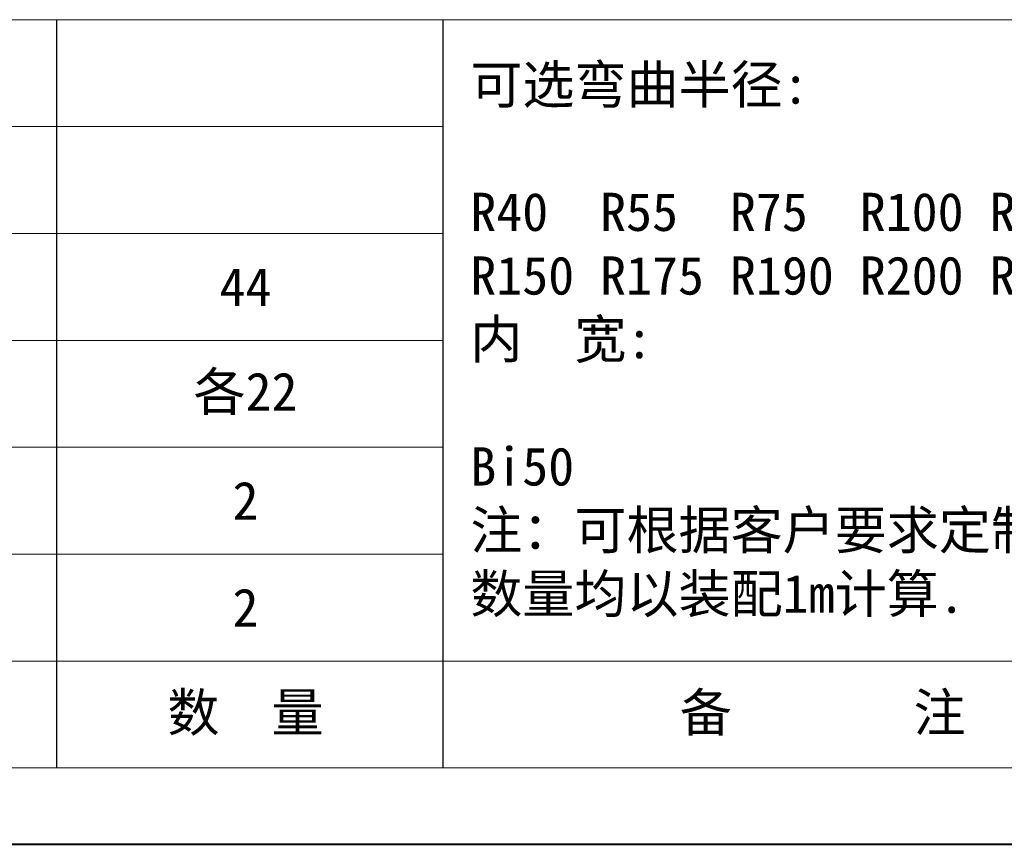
# Model space of a CAD drawing. Header units: millimetres. Extents: x 3199 to 4123, y -210 to 442.
# Tile 7 of 39: x 3558 to 3700, y -210 to -92. Entities that reach past the tile are written whole.
import ezdxf

# ---------------------------------------------------------------- set-up
doc = ezdxf.new("R2010")
doc.units = ezdxf.units.MM
doc.layers.add('标注线', color=7, linetype='Continuous', lineweight=15)
doc.styles.add('样式 6', font='仿宋_GB2312.ttf')

msp = doc.modelspace()

# ---------------------------------------------------------------- linework, layer by layer
at = {"color": 7, "lineweight": 15}
for p, q in [((3254.376, -91.878), (3618.847, -91.878)), ((3254.376, -107.249), (3618.847, -107.249)), ((3254.376, -122.619), (3618.847, -122.619)), ((3254.376, -137.99), (3618.847, -137.99)), ((3254.376, -153.361), (3618.847, -153.361)), ((3254.376, -168.731), (3618.847, -168.731)), ((3254.376, -184.102), (3715.495, -184.102))]:
    msp.add_line(p, q, dxfattribs=at)
at = {"color": 7}
for p, q in [((3563.312, -199.473), (3563.312, -91.878)), ((3618.847, -199.473), (3618.847, -91.878))]:
    msp.add_line(p, q, dxfattribs=at)
at = {"color": 7, "lineweight": 13}
for p, q in [((3618.847, -91.878), (4110.741, -91.878)), ((3254.376, -199.473), (3715.495, -199.473))]:
    msp.add_line(p, q, dxfattribs=at)
at = {"color": 7, "lineweight": 40}
msp.add_line((3199.48, -210.452), (4121.72, -210.452), dxfattribs=at)

# ---------------------------------------------------------------- texts
at = {"layer": '标注线', "color": 7, "lineweight": 18, "char_height": 3.95246, "style": '样式 6'}
for s, insert, width, attachment_point in [('{\\H1.389x;可选弯曲半径:\\P\\PR40  R55  R75  R100 R125\\PR150 R175 R190 R200 R250   \\P内  宽:\\P\\PBi50\\P注：可根据客户要求定制,\\P数量均以装配1m计算.}', (3622.774, -138.135), 118.75621, 4), ('{\\H1.389x;44}', (3590.433, -130.305), 26.34971, 5), ('{\\H1.389x;各22}', (3590.433, -145.675), 26.34971, 5), ('{\\H1.389x;2}', (3590.433, -161.046), 26.34971, 5), ('{\\H1.389x;2}', (3590.433, -176.417), 26.34971, 5), ('{\\H1.389x;数  量}', (3590.433, -191.787), 26.34971, 5), ('{\\H1.389x;备       注}', (3673.459, -191.787), 57.74898, 5), ('{\\H1.389x;备       注}', (3673.459, -191.787), 57.74898, 5)]:
    msp.add_mtext(s, dxfattribs=dict(at, insert=insert, width=width, attachment_point=attachment_point))

doc.saveas('drawing.dxf')
